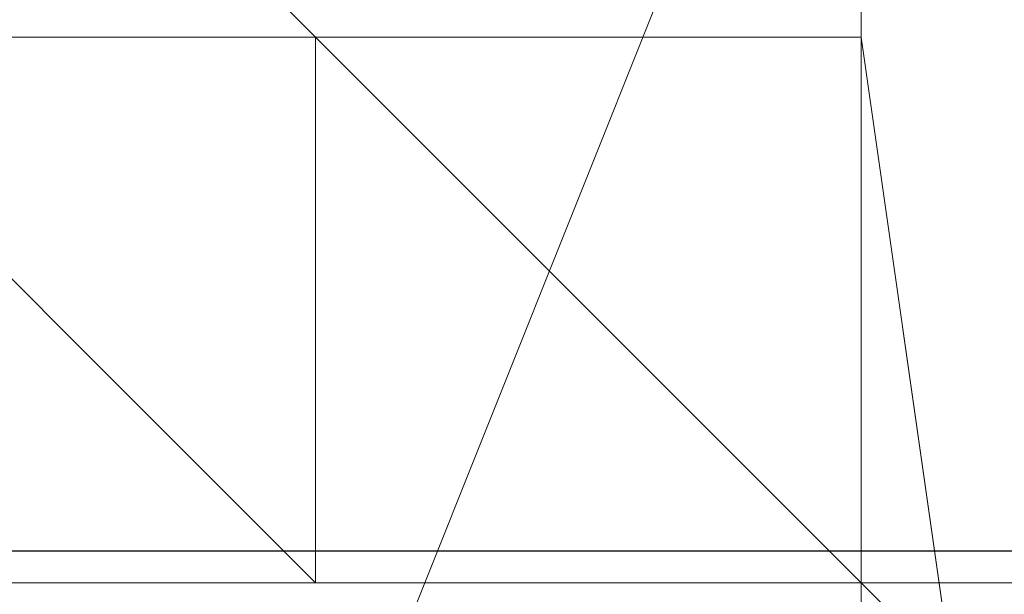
# Model space of a CAD drawing. Header units: inches. Extents: x -79624 to 52587, y -27526 to 10116.
# Tile 233 of 256: x 6317 to 6333, y -7640 to -7630. Entities that reach past the tile are written whole.
import ezdxf
from ezdxf import colors
from ezdxf.entities.mleader import LeaderData, LeaderLine
from ezdxf.math import Vec2, Vec3

# ---------------------------------------------------------------- set-up
doc = ezdxf.new("R2010")
doc.units = ezdxf.units.IN
doc.header["$MEASUREMENT"] = 0
doc.layers.add('- განათება', color=7, linetype='Continuous')
doc.layers.add('Dimensioning - General', color=7, linetype='Continuous')
doc.layers.add('- მექანიკური ნაწილი', color=7, linetype='Continuous', lineweight=18)
doc.styles.add('CT', font='ARIALN.TTF', dxfattribs={"height": 200})
doc.styles.add('GENERATED_STYLE_1', font='txt')
doc.dimstyles.new('GENERATED_STYLE__1', dxfattribs={"dimtxt": 100, "dimasz": 76, "dimexe": 0.18, "dimexo": 0.0625, "dimgap": 0, "dimtad": 0, "dimdec": 0, "dimlfac": 0.1, "dimzin": 0, "dimdsep": 46, "dimtxsty": 'GENERATED_STYLE_1', "dimblk": 'ARROWHEAD_5', "dimblk1": 'ARROWHEAD_5', "dimblk2": 'ARROWHEAD_5', "dimcen": 0.09, "dimse1": 1, "dimse2": 1, "dimclrd": 7, "dimclre": 7, "dimclrt": 7, "dimadec": 0, "dimazin": 0, "dimtfac": 1, "dimtdec": 4, "dimtmove": 0, "dimatfit": 3, "dimfxl": 1, "dimtolj": 1, "dimtzin": 0, "dimarcsym": 0})

# ---------------------------------------------------------------- blocks, each defined once
blk = doc.blocks.new('ARROWHEAD_5')
at = {"linetype": 'Continuous', "lineweight": 0}
blk.add_hatch(color=0, dxfattribs=at).paths.add_polyline_path([(-1, 0.2679), (0, 0), (-1, -0.2679)])
at = {"color": 0, "linetype": 'Continuous', "lineweight": 0}
blk.add_line((0, 0), (-1, 0), dxfattribs=at)
blk = doc.blocks.new('*D249')
at = {"layer": 'Defpoints', "color": 0, "linetype": 'Continuous', "transparency": 16777216}
for p in [(358.556, 209.203), (25258.556, 209.203), (1258.556, -26125.722)]:
    blk.add_point(p, dxfattribs=at)
at = {"layer": 'Dimensioning - General', "color": 7, "linetype": 'Continuous', "lineweight": -2, "transparency": 16777216}
for p, q in [((358.556, 133.203), (358.556, -12795.724)), ((358.556, -26049.722), (358.556, -13148.104))]:
    blk.add_line(p, q, dxfattribs=at)
at = {"layer": 'Dimensioning - General', "color": 7, "linetype": 'Continuous', "lineweight": -2, "transparency": 16777216, "xscale": 76.00000000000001, "yscale": 76.00000000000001, "zscale": 76.00000000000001}
for p, rotation in [((358.556, 209.203), 90), ((358.556, -26125.722), 270)]:
    blk.add_blockref('ARROWHEAD_5', p, dxfattribs=dict(at, rotation=rotation))
at = {"layer": 'Dimensioning - General', "color": 7, "linetype": 'Continuous', "lineweight": 13, "transparency": 16777216, "insert": (358.556, -12971.914), "char_height": 100, "attachment_point": 5, "rotation": 90, "style": 'GENERATED_STYLE_1'}
blk.add_mtext('\\A1;2633', dxfattribs=at)
blk = doc.blocks.new('_DotSmall')
at = {"color": 0, "linetype": 'ByBlock', "const_width": 0.5}
blk.add_lwpolyline([(-0.0625, 0, 1), (0.0625, 0, 1)], format="xyb", close=True, dxfattribs=at)

msp = doc.modelspace()

# ---------------------------------------------------------------- linework, layer by layer
at = {"layer": '- მექანიკური ნაწილი', "color": 7, "lineweight": 0}
for points in [[(6330.76563, -7199.35115), (6330.76563, -7702.34471), (6312.80158, -7702.34471), (6330.76563, -7702.34471), (6312.80158, -7702.34471), (6312.80158, -7855.03918), (6330.76563, -7855.03918), (6330.76563, -7702.34471), (6339.74766, -7702.34471), (6339.74766, -7855.03918), (6330.76563, -7855.03918), (6339.74766, -7855.03918), (6330.76563, -7855.03918), (6339.74766, -7855.03918), (6330.76563, -7855.03918), (6330.76563, -7890.96729)], [(6312.80158, -7199.35115), (6312.80158, -7702.34471), (6330.76563, -7702.34471), (6330.76563, -7199.35115)], [(6339.74766, -7199.35115), (6339.74766, -7702.34471), (6330.76563, -7702.34471), (6330.76563, -7199.35115)], [(5639.14949, -7630.48848), (6330.76563, -7630.48848), (5639.14949, -7630.48848)], [(6330.76563, -7630.48848), (6330.76563, -7630.48848)], [(6330.76563, -7630.48848), (6339.74766, -7693.36268), (6330.76563, -7630.48848)]]:
    msp.add_lwpolyline(points, dxfattribs=at)
for points in [[(6330.76563, -7621.50646), (6106.21494, -7621.50646), (6088.25088, -7666.4166), (6312.80158, -7666.4166)], [(6330.76563, -7630.48848), (5639.14949, -7630.48848), (5630.16746, -7693.36268), (6339.74766, -7693.36268)], [(6330.76563, -7630.48848), (5639.14949, -7630.48848), (5630.16746, -7693.36268), (6339.74766, -7693.36268)]]:
    msp.add_lwpolyline(points, close=True, dxfattribs=at)
at = {"layer": '- მექანიკური ნაწილი', "lineweight": 0}
for points in [[(6312.80158, -7621.50646), (6321.78361, -7630.48848), (6312.80158, -7630.48848)], [(6321.78361, -7630.48848), (6312.80158, -7630.48848), (6321.78361, -7630.48848)], [(6312.80158, -7630.48848), (6321.78361, -7630.48848), (6312.80158, -7630.48848)], [(6312.80158, -7630.48848), (6321.78361, -7630.48848), (6312.80158, -7630.48848)], [(6312.80158, -7630.48848), (6321.78361, -7630.48848), (6312.80158, -7630.48848)], [(6312.80158, -7630.48848), (6321.78361, -7630.48848), (6312.80158, -7630.48848)], [(6312.80158, -7630.48848), (6321.78361, -7630.48848), (6312.80158, -7630.48848)], [(6312.80158, -7630.48848), (6321.78361, -7630.48848), (6312.80158, -7630.48848)], [(6312.80158, -7630.48848), (6321.78361, -7630.48848), (6312.80158, -7630.48848)], [(6312.80158, -7630.48848), (6321.78361, -7630.48848), (6312.80158, -7630.48848)], [(6312.80158, -7630.48848), (6321.78361, -7630.48848), (6312.80158, -7630.48848)], [(6312.80158, -7630.48848), (6321.78361, -7630.48848), (6312.80158, -7630.48848)], [(6312.80158, -7630.48848), (6321.78361, -7630.48848)], [(6321.78361, -7639.47051), (6312.80158, -7630.48848)], [(6312.80158, -7630.48848), (6321.78361, -7639.47051), (6312.80158, -7630.48848)], [(6312.80158, -7630.48848), (6321.78361, -7639.47051), (6312.80158, -7630.48848)], [(6312.80158, -7630.48848), (6321.78361, -7639.47051), (6312.80158, -7630.48848)], [(6312.80158, -7630.48848), (6321.78361, -7639.47051), (6312.80158, -7630.48848)], [(6312.80158, -7630.48848), (6321.78361, -7639.47051)], [(6321.78361, -7630.48848), (6312.80158, -7630.48848)], [(6312.80158, -7630.48848), (6321.78361, -7630.48848), (6312.80158, -7630.48848)], [(6312.80158, -7630.48848), (6321.78361, -7630.48848), (6312.80158, -7630.48848)], [(6312.80158, -7630.48848), (6321.78361, -7630.48848), (6312.80158, -7630.48848)], [(6312.80158, -7630.48848), (6321.78361, -7630.48848), (6312.80158, -7630.48848)], [(6312.80158, -7630.48848), (6321.78361, -7630.48848), (6312.80158, -7630.48848)], [(6312.80158, -7630.48848), (6321.78361, -7630.48848), (6312.80158, -7630.48848)], [(6312.80158, -7630.48848), (6321.78361, -7630.48848), (6312.80158, -7630.48848)], [(6312.80158, -7630.48848), (6321.78361, -7630.48848), (6312.80158, -7630.48848)], [(6312.80158, -7630.48848), (6321.78361, -7630.48848), (6312.80158, -7630.48848)], [(6312.80158, -7630.48848), (6321.78361, -7630.48848), (6312.80158, -7630.48848)], [(6312.80158, -7630.48848), (6321.78361, -7630.48848), (6312.80158, -7630.48848)], [(6312.80158, -7630.48848), (6321.78361, -7630.48848), (6312.80158, -7630.48848)], [(6312.80158, -7630.48848), (6321.78361, -7630.48848), (6312.80158, -7630.48848)], [(6312.80158, -7630.48848), (6321.78361, -7630.48848), (6312.80158, -7630.48848)], [(6312.80158, -7630.48848), (6321.78361, -7630.48848), (6312.80158, -7630.48848)], [(6312.80158, -7630.48848), (6321.78361, -7630.48848), (6312.80158, -7630.48848)], [(6312.80158, -7630.48848), (6321.78361, -7630.48848), (6312.80158, -7630.48848)], [(6312.80158, -7630.48848), (6321.78361, -7630.48848)], [(6321.78361, -7639.47051), (6312.80158, -7630.48848)], [(6312.80158, -7630.48848), (6321.78361, -7639.47051), (6312.80158, -7630.48848)], [(6312.80158, -7630.48848), (6321.78361, -7639.47051), (6312.80158, -7630.48848)], [(6312.80158, -7630.48848), (6321.78361, -7639.47051), (6312.80158, -7630.48848)], [(6312.80158, -7630.48848), (6321.78361, -7639.47051), (6312.80158, -7630.48848)], [(6312.80158, -7630.48848), (6321.78361, -7639.47051)], [(6321.78361, -7630.48848), (6312.80158, -7630.48848)], [(6312.80158, -7630.48848), (6321.78361, -7630.48848), (6312.80158, -7630.48848)], [(6312.80158, -7630.48848), (6321.78361, -7630.48848), (6312.80158, -7630.48848)], [(6312.80158, -7630.48848), (6321.78361, -7630.48848), (6312.80158, -7630.48848)], [(6312.80158, -7630.48848), (6321.78361, -7630.48848), (6312.80158, -7630.48848)], [(6312.80158, -7630.48848), (6321.78361, -7630.48848), (6312.80158, -7630.48848)], [(6312.80158, -7630.48848), (6321.78361, -7630.48848), (6312.80158, -7630.48848)], [(6312.80158, -7630.48848), (6321.78361, -7630.48848), (6312.80158, -7630.48848)], [(6339.74766, -7675.39862), (6339.74766, -7666.4166), (6339.74766, -7657.43457), (6339.74766, -7666.4166), (6339.74766, -7657.43457), (6339.74766, -7648.45254), (6339.74766, -7639.47051), (6330.76563, -7639.47051), (6330.76563, -7630.48848), (6321.78361, -7630.48848), (6312.80158, -7630.48848)], [(6312.80158, -7630.48848), (6321.78361, -7630.48848), (6312.80158, -7630.48848)], [(6312.80158, -7630.48848), (6321.78361, -7630.48848), (6312.80158, -7630.48848)], [(6312.80158, -7630.48848), (6321.78361, -7630.48848), (6312.80158, -7630.48848)], [(6312.80158, -7630.48848), (6321.78361, -7630.48848), (6312.80158, -7630.48848)], [(6312.80158, -7630.48848), (6321.78361, -7630.48848), (6312.80158, -7630.48848)], [(6312.80158, -7630.48848), (6321.78361, -7630.48848), (6312.80158, -7630.48848)], [(6312.80158, -7630.48848), (6321.78361, -7630.48848), (6312.80158, -7630.48848)], [(6312.80158, -7630.48848), (6321.78361, -7630.48848), (6312.80158, -7630.48848)], [(6312.80158, -7630.48848), (6321.78361, -7630.48848), (6312.80158, -7630.48848)], [(6312.80158, -7630.48848), (6321.78361, -7630.48848), (6312.80158, -7630.48848)], [(6321.78361, -7639.47051), (6312.80158, -7630.48848)], [(6312.80158, -7630.48848), (6321.78361, -7639.47051), (6312.80158, -7630.48848)], [(6312.80158, -7630.48848), (6321.78361, -7639.47051), (6312.80158, -7630.48848)], [(6312.80158, -7630.48848), (6321.78361, -7639.47051), (6312.80158, -7630.48848)], [(6312.80158, -7630.48848), (6321.78361, -7639.47051), (6312.80158, -7630.48848)], [(6321.78361, -7630.48848), (6312.80158, -7630.48848)], [(6312.80158, -7630.48848), (6321.78361, -7630.48848), (6312.80158, -7630.48848)], [(6312.80158, -7630.48848), (6321.78361, -7630.48848), (6312.80158, -7630.48848)], [(6312.80158, -7630.48848), (6321.78361, -7630.48848), (6312.80158, -7630.48848)], [(6312.80158, -7630.48848), (6321.78361, -7630.48848), (6312.80158, -7630.48848)], [(6312.80158, -7630.48848), (6321.78361, -7630.48848), (6312.80158, -7630.48848)], [(6312.80158, -7630.48848), (6321.78361, -7630.48848), (6312.80158, -7630.48848)], [(6312.80158, -7630.48848), (6321.78361, -7630.48848), (6312.80158, -7630.48848)], [(6312.80158, -7630.48848), (6321.78361, -7639.47051), (6321.78361, -7630.48848), (6312.80158, -7630.48848)], [(6321.78361, -7630.48848), (6312.80158, -7630.48848), (6321.78361, -7630.48848)], [(6321.78361, -7630.48848), (6312.80158, -7630.48848)], [(6330.76563, -7630.48848), (6321.78361, -7630.48848), (6330.76563, -7630.48848)], [(6321.78361, -7630.48848), (6321.78361, -7630.48848)], [(6321.78361, -7630.48848), (6321.78361, -7630.48848)], [(6330.76563, -7630.48848), (6321.78361, -7630.48848), (6330.76563, -7630.48848)], [(6321.78361, -7630.48848), (6321.78361, -7630.48848)], [(6321.78361, -7630.48848), (6330.76563, -7630.48848), (6321.78361, -7630.48848)], [(6321.78361, -7630.48848), (6330.76563, -7630.48848), (6321.78361, -7630.48848)], [(6321.78361, -7630.48848), (6330.76563, -7630.48848), (6321.78361, -7630.48848)], [(6321.78361, -7630.48848), (6330.76563, -7630.48848), (6321.78361, -7630.48848)], [(6321.78361, -7630.48848), (6330.76563, -7630.48848), (6321.78361, -7630.48848)], [(6321.78361, -7630.48848), (6330.76563, -7630.48848)], [(6330.76563, -7639.47051), (6321.78361, -7630.48848)], [(6321.78361, -7639.47051), (6321.78361, -7630.48848)], [(6321.78361, -7630.48848), (6321.78361, -7639.47051), (6321.78361, -7630.48848)], [(6321.78361, -7630.48848), (6321.78361, -7639.47051), (6321.78361, -7630.48848)], [(6321.78361, -7630.48848), (6321.78361, -7639.47051), (6321.78361, -7630.48848)], [(6321.78361, -7639.47051), (6321.78361, -7630.48848), (6321.78361, -7639.47051)], [(6321.78361, -7639.47051), (6321.78361, -7630.48848)], [(6321.78361, -7639.47051), (6321.78361, -7630.48848)], [(6321.78361, -7630.48848), (6330.76563, -7639.47051), (6321.78361, -7630.48848)], [(6321.78361, -7630.48848), (6330.76563, -7639.47051), (6321.78361, -7630.48848)], [(6321.78361, -7630.48848), (6330.76563, -7639.47051), (6321.78361, -7630.48848)], [(6321.78361, -7630.48848), (6330.76563, -7639.47051), (6321.78361, -7630.48848)], [(6321.78361, -7630.48848), (6330.76563, -7630.48848), (6321.78361, -7630.48848)], [(6321.78361, -7630.48848), (6321.78361, -7630.48848)], [(6321.78361, -7630.48848), (6321.78361, -7630.48848)], [(6321.78361, -7630.48848), (6321.78361, -7630.48848)], [(6321.78361, -7630.48848), (6321.78361, -7630.48848)], [(6321.78361, -7630.48848), (6321.78361, -7630.48848)], [(6321.78361, -7630.48848), (6321.78361, -7630.48848)], [(6321.78361, -7630.48848), (6321.78361, -7630.48848)], [(6321.78361, -7630.48848), (6321.78361, -7630.48848)], [(6321.78361, -7630.48848), (6321.78361, -7630.48848)], [(6321.78361, -7630.48848), (6321.78361, -7630.48848)], [(6321.78361, -7630.48848), (6321.78361, -7639.47051)], [(6321.78361, -7639.47051), (6321.78361, -7630.48848)], [(6321.78361, -7630.48848), (6321.78361, -7630.48848)], [(6321.78361, -7630.48848), (6321.78361, -7630.48848)], [(6321.78361, -7630.48848), (6321.78361, -7630.48848)], [(6321.78361, -7630.48848), (6321.78361, -7630.48848)], [(6321.78361, -7630.48848), (6321.78361, -7630.48848)], [(6321.78361, -7630.48848), (6321.78361, -7630.48848)], [(6321.78361, -7630.48848), (6321.78361, -7630.48848)], [(6321.78361, -7630.48848), (6330.76563, -7630.48848), (6321.78361, -7630.48848)], [(6321.78361, -7630.48848), (6330.76563, -7630.48848), (6321.78361, -7630.48848)], [(6321.78361, -7630.48848), (6330.76563, -7630.48848), (6321.78361, -7630.48848)], [(6321.78361, -7630.48848), (6330.76563, -7630.48848), (6321.78361, -7630.48848)], [(6321.78361, -7630.48848), (6330.76563, -7630.48848), (6321.78361, -7630.48848)], [(6321.78361, -7630.48848), (6330.76563, -7630.48848)], [(6321.78361, -7630.48848), (6330.76563, -7639.47051)], [(6321.78361, -7639.47051), (6321.78361, -7630.48848)], [(6321.78361, -7630.48848), (6321.78361, -7639.47051), (6321.78361, -7630.48848)], [(6321.78361, -7630.48848), (6321.78361, -7639.47051), (6321.78361, -7630.48848)], [(6321.78361, -7630.48848), (6321.78361, -7639.47051), (6321.78361, -7630.48848)], [(6321.78361, -7639.47051), (6321.78361, -7630.48848), (6321.78361, -7639.47051)], [(6321.78361, -7639.47051), (6321.78361, -7630.48848)], [(6321.78361, -7639.47051), (6321.78361, -7630.48848)], [(6330.76563, -7639.47051), (6321.78361, -7630.48848)], [(6321.78361, -7630.48848), (6330.76563, -7639.47051), (6321.78361, -7630.48848)], [(6321.78361, -7630.48848), (6330.76563, -7639.47051), (6321.78361, -7630.48848)], [(6321.78361, -7630.48848), (6330.76563, -7639.47051), (6321.78361, -7630.48848)], [(6321.78361, -7630.48848), (6330.76563, -7639.47051), (6321.78361, -7630.48848)], [(6321.78361, -7630.48848), (6330.76563, -7639.47051)], [(6330.76563, -7630.48848), (6321.78361, -7630.48848)], [(6321.78361, -7630.48848), (6330.76563, -7630.48848), (6321.78361, -7630.48848)], [(6321.78361, -7630.48848), (6321.78361, -7630.48848)], [(6321.78361, -7630.48848), (6321.78361, -7630.48848)], [(6321.78361, -7630.48848), (6321.78361, -7630.48848)], [(6321.78361, -7630.48848), (6321.78361, -7630.48848)], [(6321.78361, -7630.48848), (6321.78361, -7630.48848)], [(6321.78361, -7630.48848), (6321.78361, -7630.48848)], [(6321.78361, -7630.48848), (6321.78361, -7630.48848)], [(6321.78361, -7630.48848), (6321.78361, -7630.48848)], [(6321.78361, -7630.48848), (6321.78361, -7630.48848)], [(6321.78361, -7630.48848), (6321.78361, -7630.48848)], [(6321.78361, -7630.48848), (6321.78361, -7639.47051)], [(6321.78361, -7630.48848), (6321.78361, -7630.48848)], [(6321.78361, -7630.48848), (6321.78361, -7630.48848)], [(6321.78361, -7630.48848), (6321.78361, -7630.48848)], [(6321.78361, -7630.48848), (6321.78361, -7630.48848)], [(6321.78361, -7630.48848), (6321.78361, -7630.48848)], [(6321.78361, -7630.48848), (6321.78361, -7630.48848)], [(6321.78361, -7630.48848), (6321.78361, -7630.48848)], [(6321.78361, -7630.48848), (6330.76563, -7630.48848), (6321.78361, -7630.48848)], [(6321.78361, -7630.48848), (6330.76563, -7630.48848), (6321.78361, -7630.48848)], [(6321.78361, -7630.48848), (6330.76563, -7630.48848), (6321.78361, -7630.48848)], [(6321.78361, -7630.48848), (6330.76563, -7630.48848), (6321.78361, -7630.48848)], [(6321.78361, -7630.48848), (6330.76563, -7630.48848), (6321.78361, -7630.48848)], [(6321.78361, -7630.48848), (6330.76563, -7630.48848)], [(6321.78361, -7630.48848), (6330.76563, -7639.47051)], [(6321.78361, -7639.47051), (6321.78361, -7630.48848)], [(6321.78361, -7630.48848), (6321.78361, -7639.47051), (6321.78361, -7630.48848)], [(6321.78361, -7630.48848), (6321.78361, -7639.47051), (6321.78361, -7630.48848)], [(6321.78361, -7630.48848), (6321.78361, -7639.47051), (6321.78361, -7630.48848)], [(6321.78361, -7639.47051), (6321.78361, -7630.48848), (6321.78361, -7639.47051)], [(6321.78361, -7639.47051), (6321.78361, -7630.48848)], [(6321.78361, -7639.47051), (6321.78361, -7630.48848)], [(6321.78361, -7630.48848), (6321.78361, -7639.47051)], [(6330.76563, -7639.47051), (6321.78361, -7630.48848)], [(6321.78361, -7630.48848), (6330.76563, -7639.47051), (6321.78361, -7630.48848)], [(6321.78361, -7630.48848), (6330.76563, -7639.47051), (6321.78361, -7630.48848)], [(6321.78361, -7630.48848), (6330.76563, -7639.47051), (6321.78361, -7630.48848)], [(6321.78361, -7630.48848), (6330.76563, -7639.47051), (6321.78361, -7630.48848)], [(6321.78361, -7630.48848), (6330.76563, -7639.47051)], [(6330.76563, -7630.48848), (6321.78361, -7630.48848)], [(6321.78361, -7630.48848), (6330.76563, -7630.48848), (6321.78361, -7630.48848)], [(6321.78361, -7630.48848), (6321.78361, -7630.48848)], [(6321.78361, -7630.48848), (6321.78361, -7630.48848)], [(6321.78361, -7630.48848), (6321.78361, -7630.48848)], [(6321.78361, -7630.48848), (6321.78361, -7630.48848)], [(6321.78361, -7630.48848), (6321.78361, -7630.48848)], [(6321.78361, -7630.48848), (6321.78361, -7630.48848)], [(6321.78361, -7630.48848), (6321.78361, -7630.48848)], [(6321.78361, -7630.48848), (6321.78361, -7630.48848)], [(6321.78361, -7630.48848), (6321.78361, -7630.48848)], [(6321.78361, -7630.48848), (6321.78361, -7630.48848)], [(6321.78361, -7630.48848), (6321.78361, -7630.48848)], [(6321.78361, -7630.48848), (6321.78361, -7630.48848)], [(6321.78361, -7630.48848), (6321.78361, -7630.48848)], [(6321.78361, -7630.48848), (6321.78361, -7630.48848)], [(6321.78361, -7630.48848), (6321.78361, -7630.48848)], [(6321.78361, -7630.48848), (6321.78361, -7630.48848)], [(6321.78361, -7630.48848), (6321.78361, -7630.48848)], [(6330.76563, -7630.48848), (6321.78361, -7630.48848), (6330.76563, -7630.48848)], [(6321.78361, -7630.48848), (6321.78361, -7630.48848)], [(6330.76563, -7630.48848), (6321.78361, -7630.48848)], [(6330.76563, -7639.47051), (6330.76563, -7630.48848), (6330.76563, -7639.47051)], [(6330.76563, -7630.48848), (6330.76563, -7630.48848)], [(6330.76563, -7639.47051), (6330.76563, -7630.48848), (6330.76563, -7639.47051)], [(6330.76563, -7630.48848), (6330.76563, -7630.48848)], [(6330.76563, -7630.48848), (6330.76563, -7639.47051), (6330.76563, -7630.48848)], [(6330.76563, -7630.48848), (6330.76563, -7639.47051), (6330.76563, -7630.48848)], [(6330.76563, -7630.48848), (6330.76563, -7639.47051), (6330.76563, -7630.48848)], [(6330.76563, -7630.48848), (6330.76563, -7639.47051), (6330.76563, -7630.48848)], [(6330.76563, -7630.48848), (6330.76563, -7639.47051), (6330.76563, -7630.48848)], [(6330.76563, -7639.47051), (6330.76563, -7630.48848), (6330.76563, -7639.47051)], [(6330.76563, -7630.48848), (6330.76563, -7639.47051), (6330.76563, -7630.48848)], [(6330.76563, -7630.48848), (6330.76563, -7630.48848)], [(6330.76563, -7630.48848), (6330.76563, -7630.48848)], [(6330.76563, -7630.48848), (6330.76563, -7630.48848)], [(6330.76563, -7630.48848), (6330.76563, -7630.48848)], [(6330.76563, -7630.48848), (6330.76563, -7630.48848)], [(6330.76563, -7630.48848), (6330.76563, -7639.47051)], [(6330.76563, -7630.48848), (6330.76563, -7630.48848)], [(6330.76563, -7630.48848), (6330.76563, -7639.47051), (6330.76563, -7630.48848)], [(6330.76563, -7630.48848), (6330.76563, -7639.47051), (6330.76563, -7630.48848)], [(6330.76563, -7630.48848), (6330.76563, -7639.47051), (6330.76563, -7630.48848)], [(6330.76563, -7630.48848), (6330.76563, -7639.47051), (6330.76563, -7630.48848)], [(6330.76563, -7630.48848), (6330.76563, -7639.47051), (6330.76563, -7630.48848)], [(6330.76563, -7639.47051), (6330.76563, -7630.48848), (6330.76563, -7639.47051)], [(6330.76563, -7630.48848), (6330.76563, -7639.47051), (6330.76563, -7630.48848)], [(6330.76563, -7630.48848), (6330.76563, -7630.48848)], [(6330.76563, -7630.48848), (6330.76563, -7630.48848)], [(6330.76563, -7630.48848), (6330.76563, -7630.48848)], [(6330.76563, -7630.48848), (6330.76563, -7630.48848)], [(6330.76563, -7630.48848), (6330.76563, -7630.48848)], [(6330.76563, -7630.48848), (6330.76563, -7639.47051)], [(6330.76563, -7639.47051), (6330.76563, -7630.48848)], [(6330.76563, -7630.48848), (6330.76563, -7630.48848)], [(6330.76563, -7630.48848), (6330.76563, -7639.47051), (6330.76563, -7630.48848)], [(6330.76563, -7630.48848), (6330.76563, -7639.47051), (6330.76563, -7630.48848)], [(6330.76563, -7630.48848), (6330.76563, -7639.47051), (6330.76563, -7630.48848)], [(6330.76563, -7630.48848), (6330.76563, -7639.47051), (6330.76563, -7630.48848)], [(6330.76563, -7630.48848), (6330.76563, -7639.47051), (6330.76563, -7630.48848)], [(6330.76563, -7639.47051), (6330.76563, -7630.48848), (6330.76563, -7639.47051)], [(6330.76563, -7639.47051), (6330.76563, -7630.48848)], [(6330.76563, -7639.47051), (6330.76563, -7630.48848)], [(6330.76563, -7630.48848), (6330.76563, -7639.47051), (6330.76563, -7630.48848)], [(6330.76563, -7630.48848), (6330.76563, -7630.48848)], [(6330.76563, -7630.48848), (6330.76563, -7630.48848)], [(6330.76563, -7630.48848), (6330.76563, -7630.48848)], [(6330.76563, -7630.48848), (6330.76563, -7630.48848)], [(6330.76563, -7630.48848), (6330.76563, -7630.48848)], [(6330.76563, -7630.48848), (6330.76563, -7639.47051)], [(6330.76563, -7639.47051), (6330.76563, -7630.48848)], [(6330.76563, -7630.48848), (6330.76563, -7630.48848)], [(6330.76563, -7639.47051), (6330.76563, -7630.48848), (6330.76563, -7639.47051)], [(6330.76563, -7630.48848), (6330.76563, -7630.48848)], [(6330.76563, -7639.47051), (6330.76563, -7630.48848)], [(6312.80158, -7639.47051), (6321.78361, -7639.47051), (6312.80158, -7639.47051)], [(6312.80158, -7639.47051), (6321.78361, -7639.47051), (6312.80158, -7639.47051)], [(6312.80158, -7639.47051), (6321.78361, -7639.47051), (6312.80158, -7639.47051)], [(6312.80158, -7639.47051), (6321.78361, -7639.47051), (6312.80158, -7639.47051)], [(6312.80158, -7639.47051), (6321.78361, -7639.47051), (6312.80158, -7639.47051)], [(6312.80158, -7639.47051), (6321.78361, -7639.47051), (6312.80158, -7639.47051)], [(6312.80158, -7639.47051), (6321.78361, -7639.47051), (6312.80158, -7639.47051)], [(6312.80158, -7639.47051), (6321.78361, -7639.47051), (6312.80158, -7639.47051)], [(6312.80158, -7639.47051), (6321.78361, -7639.47051), (6312.80158, -7639.47051)], [(6312.80158, -7639.47051), (6321.78361, -7639.47051), (6312.80158, -7639.47051)], [(6312.80158, -7639.47051), (6321.78361, -7639.47051), (6312.80158, -7639.47051)], [(6312.80158, -7639.47051), (6321.78361, -7639.47051), (6312.80158, -7639.47051)], [(6312.80158, -7639.47051), (6321.78361, -7639.47051), (6312.80158, -7639.47051)], [(6312.80158, -7639.47051), (6321.78361, -7639.47051), (6312.80158, -7639.47051)], [(6312.80158, -7639.47051), (6321.78361, -7639.47051), (6312.80158, -7639.47051)], [(6312.80158, -7639.47051), (6321.78361, -7639.47051), (6312.80158, -7639.47051)], [(6312.80158, -7639.47051), (6321.78361, -7639.47051), (6312.80158, -7639.47051)], [(6312.80158, -7639.47051), (6321.78361, -7639.47051), (6312.80158, -7639.47051)], [(6312.80158, -7639.47051), (6321.78361, -7639.47051), (6312.80158, -7639.47051)], [(6312.80158, -7639.47051), (6321.78361, -7639.47051), (6312.80158, -7639.47051)], [(6312.80158, -7639.47051), (6321.78361, -7639.47051), (6312.80158, -7639.47051)], [(6330.76563, -7639.47051), (6321.78361, -7639.47051)], [(6330.76563, -7639.47051), (6321.78361, -7639.47051)], [(6321.78361, -7639.47051), (6330.76563, -7639.47051), (6321.78361, -7639.47051)], [(6321.78361, -7639.47051), (6330.76563, -7639.47051), (6321.78361, -7639.47051)], [(6321.78361, -7639.47051), (6330.76563, -7639.47051), (6321.78361, -7639.47051)], [(6321.78361, -7639.47051), (6330.76563, -7639.47051), (6321.78361, -7639.47051)], [(6321.78361, -7639.47051), (6330.76563, -7639.47051), (6321.78361, -7639.47051)], [(6321.78361, -7639.47051), (6330.76563, -7639.47051), (6321.78361, -7639.47051)], [(6321.78361, -7639.47051), (6330.76563, -7639.47051), (6321.78361, -7639.47051)], [(6321.78361, -7639.47051), (6330.76563, -7639.47051), (6321.78361, -7639.47051)], [(6321.78361, -7639.47051), (6330.76563, -7639.47051), (6321.78361, -7639.47051)], [(6321.78361, -7639.47051), (6330.76563, -7639.47051), (6321.78361, -7639.47051)], [(6321.78361, -7639.47051), (6330.76563, -7639.47051), (6321.78361, -7639.47051)], [(6321.78361, -7639.47051), (6330.76563, -7639.47051), (6321.78361, -7639.47051)], [(6321.78361, -7639.47051), (6330.76563, -7639.47051), (6321.78361, -7639.47051)], [(6321.78361, -7639.47051), (6330.76563, -7639.47051), (6321.78361, -7639.47051)], [(6321.78361, -7639.47051), (6330.76563, -7639.47051), (6321.78361, -7639.47051)], [(6321.78361, -7639.47051), (6330.76563, -7639.47051), (6321.78361, -7639.47051)], [(6321.78361, -7639.47051), (6330.76563, -7639.47051), (6321.78361, -7639.47051)], [(6321.78361, -7639.47051), (6330.76563, -7639.47051), (6321.78361, -7639.47051)], [(6330.76563, -7639.47051), (6321.78361, -7639.47051), (6330.76563, -7639.47051)], [(6330.76563, -7639.47051), (6321.78361, -7639.47051)], [(6321.78361, -7639.47051), (6321.78361, -7639.47051)], [(6321.78361, -7639.47051), (6321.78361, -7639.47051)], [(6321.78361, -7639.47051), (6321.78361, -7639.47051)], [(6321.78361, -7639.47051), (6321.78361, -7639.47051)], [(6321.78361, -7639.47051), (6321.78361, -7639.47051)], [(6321.78361, -7639.47051), (6321.78361, -7639.47051)], [(6321.78361, -7639.47051), (6321.78361, -7639.47051)], [(6321.78361, -7639.47051), (6321.78361, -7639.47051)], [(6321.78361, -7639.47051), (6321.78361, -7639.47051)], [(6321.78361, -7639.47051), (6321.78361, -7639.47051)], [(6321.78361, -7639.47051), (6321.78361, -7639.47051)], [(6321.78361, -7639.47051), (6321.78361, -7639.47051)], [(6321.78361, -7639.47051), (6321.78361, -7639.47051)], [(6321.78361, -7639.47051), (6321.78361, -7639.47051)], [(6321.78361, -7639.47051), (6321.78361, -7639.47051)], [(6321.78361, -7639.47051), (6321.78361, -7639.47051)], [(6321.78361, -7639.47051), (6321.78361, -7639.47051)], [(6330.76563, -7639.47051), (6321.78361, -7639.47051)], [(6330.76563, -7639.47051), (6321.78361, -7639.47051)], [(6321.78361, -7639.47051), (6330.76563, -7639.47051), (6321.78361, -7639.47051)], [(6321.78361, -7639.47051), (6330.76563, -7639.47051), (6321.78361, -7639.47051)], [(6321.78361, -7639.47051), (6330.76563, -7639.47051), (6321.78361, -7639.47051)], [(6321.78361, -7639.47051), (6330.76563, -7639.47051), (6321.78361, -7639.47051)], [(6321.78361, -7639.47051), (6330.76563, -7639.47051), (6321.78361, -7639.47051)], [(6321.78361, -7639.47051), (6330.76563, -7639.47051), (6321.78361, -7639.47051)], [(6321.78361, -7639.47051), (6330.76563, -7639.47051), (6321.78361, -7639.47051)], [(6321.78361, -7639.47051), (6330.76563, -7639.47051), (6321.78361, -7639.47051)], [(6321.78361, -7639.47051), (6330.76563, -7639.47051), (6321.78361, -7639.47051)], [(6321.78361, -7639.47051), (6330.76563, -7639.47051), (6321.78361, -7639.47051)], [(6321.78361, -7639.47051), (6330.76563, -7639.47051), (6321.78361, -7639.47051)], [(6321.78361, -7639.47051), (6330.76563, -7639.47051), (6321.78361, -7639.47051)], [(6321.78361, -7639.47051), (6330.76563, -7639.47051), (6321.78361, -7639.47051)], [(6321.78361, -7639.47051), (6330.76563, -7639.47051), (6321.78361, -7639.47051)], [(6321.78361, -7639.47051), (6330.76563, -7639.47051), (6321.78361, -7639.47051)], [(6321.78361, -7639.47051), (6330.76563, -7639.47051), (6321.78361, -7639.47051)], [(6321.78361, -7639.47051), (6330.76563, -7639.47051), (6321.78361, -7639.47051)], [(6321.78361, -7639.47051), (6330.76563, -7639.47051), (6321.78361, -7639.47051)], [(6330.76563, -7639.47051), (6321.78361, -7639.47051), (6330.76563, -7639.47051)], [(6330.76563, -7639.47051), (6321.78361, -7639.47051)], [(6321.78361, -7639.47051), (6321.78361, -7639.47051)], [(6321.78361, -7639.47051), (6321.78361, -7639.47051)], [(6321.78361, -7639.47051), (6321.78361, -7639.47051)], [(6321.78361, -7639.47051), (6321.78361, -7639.47051)], [(6321.78361, -7639.47051), (6330.76563, -7639.47051)], [(6321.78361, -7639.47051), (6321.78361, -7639.47051)], [(6321.78361, -7639.47051), (6321.78361, -7639.47051)], [(6321.78361, -7639.47051), (6321.78361, -7639.47051)], [(6321.78361, -7639.47051), (6321.78361, -7639.47051)], [(6321.78361, -7639.47051), (6321.78361, -7639.47051)], [(6321.78361, -7639.47051), (6321.78361, -7639.47051)], [(6321.78361, -7639.47051), (6321.78361, -7639.47051)], [(6321.78361, -7639.47051), (6321.78361, -7639.47051)], [(6321.78361, -7639.47051), (6321.78361, -7639.47051)], [(6321.78361, -7639.47051), (6321.78361, -7639.47051)], [(6321.78361, -7639.47051), (6321.78361, -7639.47051)], [(6321.78361, -7639.47051), (6321.78361, -7639.47051)], [(6321.78361, -7639.47051), (6321.78361, -7639.47051)], [(6330.76563, -7639.47051), (6321.78361, -7639.47051)], [(6330.76563, -7639.47051), (6321.78361, -7639.47051)], [(6321.78361, -7639.47051), (6330.76563, -7639.47051), (6321.78361, -7639.47051)], [(6321.78361, -7639.47051), (6330.76563, -7639.47051), (6321.78361, -7639.47051)], [(6321.78361, -7639.47051), (6330.76563, -7639.47051), (6321.78361, -7639.47051)], [(6321.78361, -7639.47051), (6330.76563, -7639.47051), (6321.78361, -7639.47051)], [(6321.78361, -7639.47051), (6330.76563, -7639.47051), (6321.78361, -7639.47051)], [(6321.78361, -7639.47051), (6330.76563, -7639.47051), (6321.78361, -7639.47051)], [(6321.78361, -7639.47051), (6330.76563, -7639.47051), (6321.78361, -7639.47051)], [(6321.78361, -7639.47051), (6330.76563, -7639.47051), (6321.78361, -7639.47051)], [(6321.78361, -7639.47051), (6330.76563, -7639.47051), (6321.78361, -7639.47051)], [(6321.78361, -7639.47051), (6330.76563, -7639.47051), (6321.78361, -7639.47051)], [(6321.78361, -7639.47051), (6330.76563, -7639.47051), (6321.78361, -7639.47051)], [(6321.78361, -7639.47051), (6330.76563, -7639.47051), (6321.78361, -7639.47051)], [(6321.78361, -7639.47051), (6330.76563, -7639.47051), (6321.78361, -7639.47051)], [(6321.78361, -7639.47051), (6330.76563, -7639.47051), (6321.78361, -7639.47051)], [(6321.78361, -7639.47051), (6330.76563, -7639.47051), (6321.78361, -7639.47051)], [(6321.78361, -7639.47051), (6330.76563, -7639.47051), (6321.78361, -7639.47051)], [(6321.78361, -7639.47051), (6330.76563, -7639.47051), (6321.78361, -7639.47051)], [(6321.78361, -7639.47051), (6330.76563, -7639.47051), (6321.78361, -7639.47051)], [(6330.76563, -7639.47051), (6321.78361, -7639.47051), (6330.76563, -7639.47051)], [(6321.78361, -7639.47051), (6321.78361, -7639.47051)], [(6321.78361, -7639.47051), (6321.78361, -7639.47051)], [(6321.78361, -7639.47051), (6321.78361, -7639.47051)], [(6321.78361, -7639.47051), (6321.78361, -7639.47051)], [(6321.78361, -7639.47051), (6330.76563, -7639.47051)], [(6321.78361, -7639.47051), (6321.78361, -7639.47051)], [(6321.78361, -7639.47051), (6321.78361, -7639.47051)], [(6321.78361, -7639.47051), (6321.78361, -7639.47051)], [(6321.78361, -7639.47051), (6321.78361, -7639.47051)], [(6321.78361, -7639.47051), (6321.78361, -7639.47051)], [(6321.78361, -7639.47051), (6321.78361, -7639.47051)], [(6321.78361, -7639.47051), (6321.78361, -7639.47051)], [(6321.78361, -7639.47051), (6321.78361, -7639.47051)], [(6321.78361, -7639.47051), (6321.78361, -7639.47051)], [(6321.78361, -7639.47051), (6321.78361, -7639.47051)], [(6321.78361, -7639.47051), (6321.78361, -7639.47051)], [(6321.78361, -7639.47051), (6321.78361, -7639.47051)], [(6321.78361, -7639.47051), (6321.78361, -7639.47051)], [(6339.74766, -7639.47051), (6330.76563, -7639.47051), (6339.74766, -7639.47051)], [(6330.76563, -7639.47051), (6330.76563, -7639.47051)], [(6339.74766, -7639.47051), (6330.76563, -7639.47051), (6339.74766, -7639.47051)], [(6330.76563, -7639.47051), (6330.76563, -7639.47051)], [(6330.76563, -7639.47051), (6339.74766, -7639.47051), (6330.76563, -7639.47051)], [(6330.76563, -7639.47051), (6339.74766, -7639.47051), (6330.76563, -7639.47051)], [(6330.76563, -7639.47051), (6339.74766, -7639.47051), (6330.76563, -7639.47051)], [(6330.76563, -7639.47051), (6339.74766, -7639.47051), (6330.76563, -7639.47051)], [(6330.76563, -7639.47051), (6339.74766, -7639.47051), (6330.76563, -7639.47051)], [(6330.76563, -7648.45254), (6330.76563, -7639.47051)], [(6330.76563, -7639.47051), (6330.76563, -7648.45254), (6330.76563, -7639.47051)], [(6330.76563, -7639.47051), (6330.76563, -7648.45254), (6330.76563, -7639.47051)], [(6330.76563, -7639.47051), (6330.76563, -7648.45254), (6330.76563, -7639.47051)], [(6330.76563, -7639.47051), (6330.76563, -7648.45254), (6330.76563, -7639.47051)], [(6330.76563, -7639.47051), (6330.76563, -7648.45254), (6330.76563, -7639.47051)], [(6330.76563, -7639.47051), (6330.76563, -7648.45254), (6330.76563, -7639.47051)], [(6330.76563, -7639.47051), (6330.76563, -7648.45254), (6330.76563, -7639.47051)], [(6330.76563, -7639.47051), (6330.76563, -7648.45254), (6330.76563, -7639.47051)], [(6330.76563, -7639.47051), (6330.76563, -7648.45254), (6330.76563, -7639.47051)], [(6330.76563, -7639.47051), (6330.76563, -7648.45254), (6330.76563, -7639.47051)], [(6330.76563, -7639.47051), (6330.76563, -7648.45254), (6330.76563, -7639.47051)], [(6330.76563, -7639.47051), (6330.76563, -7648.45254), (6330.76563, -7639.47051)], [(6330.76563, -7639.47051), (6330.76563, -7648.45254), (6330.76563, -7639.47051)], [(6330.76563, -7639.47051), (6330.76563, -7648.45254), (6330.76563, -7639.47051)], [(6330.76563, -7639.47051), (6330.76563, -7648.45254), (6330.76563, -7639.47051)], [(6330.76563, -7639.47051), (6330.76563, -7648.45254), (6330.76563, -7639.47051)], [(6330.76563, -7639.47051), (6330.76563, -7648.45254), (6330.76563, -7639.47051)], [(6330.76563, -7639.47051), (6330.76563, -7648.45254), (6330.76563, -7639.47051)], [(6330.76563, -7639.47051), (6339.74766, -7648.45254), (6330.76563, -7639.47051)], [(6330.76563, -7639.47051), (6339.74766, -7648.45254), (6330.76563, -7639.47051)], [(6330.76563, -7639.47051), (6339.74766, -7648.45254), (6330.76563, -7639.47051)], [(6330.76563, -7639.47051), (6339.74766, -7648.45254), (6330.76563, -7639.47051)], [(6330.76563, -7639.47051), (6339.74766, -7648.45254), (6330.76563, -7639.47051)], [(6339.74766, -7639.47051), (6330.76563, -7639.47051)], [(6330.76563, -7639.47051), (6330.76563, -7639.47051)], [(6330.76563, -7639.47051), (6330.76563, -7639.47051)], [(6330.76563, -7639.47051), (6330.76563, -7639.47051)], [(6330.76563, -7639.47051), (6330.76563, -7639.47051)], [(6330.76563, -7639.47051), (6330.76563, -7639.47051)], [(6330.76563, -7639.47051), (6330.76563, -7639.47051)], [(6330.76563, -7639.47051), (6330.76563, -7639.47051)], [(6330.76563, -7639.47051), (6330.76563, -7639.47051)], [(6330.76563, -7639.47051), (6330.76563, -7639.47051)], [(6330.76563, -7639.47051), (6330.76563, -7639.47051)], [(6330.76563, -7639.47051), (6330.76563, -7639.47051)], [(6330.76563, -7639.47051), (6330.76563, -7639.47051)], [(6330.76563, -7639.47051), (6330.76563, -7639.47051)], [(6330.76563, -7639.47051), (6330.76563, -7639.47051)], [(6330.76563, -7639.47051), (6330.76563, -7639.47051)], [(6330.76563, -7639.47051), (6330.76563, -7639.47051)], [(6330.76563, -7639.47051), (6330.76563, -7639.47051)], [(6330.76563, -7639.47051), (6330.76563, -7639.47051)], [(6330.76563, -7639.47051), (6330.76563, -7639.47051)], [(6330.76563, -7639.47051), (6330.76563, -7639.47051)], [(6330.76563, -7639.47051), (6330.76563, -7639.47051)], [(6330.76563, -7639.47051), (6330.76563, -7639.47051)], [(6330.76563, -7639.47051), (6330.76563, -7639.47051)], [(6330.76563, -7639.47051), (6330.76563, -7639.47051)], [(6330.76563, -7639.47051), (6330.76563, -7639.47051)], [(6330.76563, -7639.47051), (6330.76563, -7639.47051)], [(6330.76563, -7639.47051), (6330.76563, -7639.47051)], [(6330.76563, -7639.47051), (6330.76563, -7639.47051)], [(6330.76563, -7639.47051), (6330.76563, -7639.47051)], [(6330.76563, -7639.47051), (6339.74766, -7639.47051), (6330.76563, -7639.47051)], [(6330.76563, -7639.47051), (6339.74766, -7639.47051), (6330.76563, -7639.47051)], [(6330.76563, -7639.47051), (6339.74766, -7639.47051), (6330.76563, -7639.47051)], [(6330.76563, -7639.47051), (6339.74766, -7639.47051), (6330.76563, -7639.47051)], [(6330.76563, -7639.47051), (6339.74766, -7639.47051), (6330.76563, -7639.47051)], [(6339.74766, -7648.45254), (6330.76563, -7639.47051)], [(6330.76563, -7648.45254), (6330.76563, -7639.47051)], [(6330.76563, -7639.47051), (6330.76563, -7648.45254), (6330.76563, -7639.47051)], [(6330.76563, -7639.47051), (6330.76563, -7648.45254), (6330.76563, -7639.47051)], [(6330.76563, -7639.47051), (6330.76563, -7648.45254), (6330.76563, -7639.47051)], [(6330.76563, -7639.47051), (6330.76563, -7648.45254), (6330.76563, -7639.47051)], [(6330.76563, -7639.47051), (6330.76563, -7648.45254), (6330.76563, -7639.47051)], [(6330.76563, -7639.47051), (6330.76563, -7648.45254), (6330.76563, -7639.47051)], [(6330.76563, -7639.47051), (6330.76563, -7648.45254), (6330.76563, -7639.47051)], [(6330.76563, -7639.47051), (6330.76563, -7648.45254), (6330.76563, -7639.47051)], [(6330.76563, -7639.47051), (6330.76563, -7648.45254), (6330.76563, -7639.47051)], [(6330.76563, -7639.47051), (6330.76563, -7648.45254), (6330.76563, -7639.47051)], [(6330.76563, -7639.47051), (6330.76563, -7648.45254), (6330.76563, -7639.47051)], [(6330.76563, -7639.47051), (6330.76563, -7648.45254), (6330.76563, -7639.47051)], [(6330.76563, -7639.47051), (6330.76563, -7648.45254), (6330.76563, -7639.47051)], [(6330.76563, -7639.47051), (6330.76563, -7648.45254), (6330.76563, -7639.47051)], [(6330.76563, -7639.47051), (6330.76563, -7648.45254), (6330.76563, -7639.47051)], [(6330.76563, -7639.47051), (6330.76563, -7648.45254), (6330.76563, -7639.47051)], [(6330.76563, -7639.47051), (6330.76563, -7648.45254), (6330.76563, -7639.47051)], [(6330.76563, -7639.47051), (6330.76563, -7648.45254), (6330.76563, -7639.47051)], [(6330.76563, -7639.47051), (6339.74766, -7648.45254), (6330.76563, -7639.47051)], [(6330.76563, -7639.47051), (6339.74766, -7648.45254), (6330.76563, -7639.47051)], [(6330.76563, -7639.47051), (6339.74766, -7648.45254), (6330.76563, -7639.47051)], [(6330.76563, -7639.47051), (6339.74766, -7648.45254), (6330.76563, -7639.47051)], [(6330.76563, -7639.47051), (6339.74766, -7648.45254), (6330.76563, -7639.47051)], [(6339.74766, -7639.47051), (6330.76563, -7639.47051)], [(6330.76563, -7639.47051), (6330.76563, -7639.47051)], [(6330.76563, -7639.47051), (6330.76563, -7639.47051)], [(6330.76563, -7639.47051), (6330.76563, -7639.47051)], [(6330.76563, -7639.47051), (6330.76563, -7639.47051)], [(6330.76563, -7639.47051), (6330.76563, -7639.47051)], [(6330.76563, -7639.47051), (6330.76563, -7639.47051)], [(6330.76563, -7639.47051), (6330.76563, -7639.47051)], [(6330.76563, -7639.47051), (6330.76563, -7639.47051)], [(6330.76563, -7639.47051), (6330.76563, -7639.47051)], [(6330.76563, -7639.47051), (6330.76563, -7639.47051)], [(6330.76563, -7639.47051), (6330.76563, -7639.47051)], [(6330.76563, -7639.47051), (6330.76563, -7639.47051)], [(6330.76563, -7639.47051), (6330.76563, -7639.47051)], [(6330.76563, -7639.47051), (6330.76563, -7639.47051)], [(6330.76563, -7639.47051), (6330.76563, -7639.47051)], [(6330.76563, -7639.47051), (6330.76563, -7639.47051)], [(6330.76563, -7639.47051), (6330.76563, -7639.47051)], [(6330.76563, -7639.47051), (6330.76563, -7639.47051)], [(6330.76563, -7639.47051), (6330.76563, -7639.47051)], [(6330.76563, -7639.47051), (6330.76563, -7639.47051)], [(6330.76563, -7639.47051), (6330.76563, -7639.47051)], [(6330.76563, -7639.47051), (6330.76563, -7639.47051)], [(6330.76563, -7639.47051), (6330.76563, -7639.47051)], [(6330.76563, -7639.47051), (6330.76563, -7639.47051)], [(6330.76563, -7639.47051), (6330.76563, -7639.47051)], [(6330.76563, -7639.47051), (6330.76563, -7639.47051)], [(6330.76563, -7639.47051), (6330.76563, -7639.47051)], [(6330.76563, -7639.47051), (6330.76563, -7639.47051)], [(6330.76563, -7639.47051), (6330.76563, -7639.47051)], [(6330.76563, -7639.47051), (6339.74766, -7639.47051), (6330.76563, -7639.47051)], [(6330.76563, -7639.47051), (6339.74766, -7639.47051), (6330.76563, -7639.47051)], [(6330.76563, -7639.47051), (6339.74766, -7639.47051), (6330.76563, -7639.47051)], [(6330.76563, -7639.47051), (6339.74766, -7639.47051), (6330.76563, -7639.47051)], [(6330.76563, -7639.47051), (6339.74766, -7639.47051), (6330.76563, -7639.47051)], [(6330.76563, -7639.47051), (6339.74766, -7639.47051)], [(6339.74766, -7648.45254), (6330.76563, -7639.47051)], [(6330.76563, -7639.47051), (6339.74766, -7648.45254)], [(6330.76563, -7648.45254), (6330.76563, -7639.47051)], [(6330.76563, -7639.47051), (6330.76563, -7648.45254), (6330.76563, -7639.47051)], [(6330.76563, -7639.47051), (6330.76563, -7648.45254), (6330.76563, -7639.47051)], [(6330.76563, -7639.47051), (6330.76563, -7648.45254), (6330.76563, -7639.47051)], [(6330.76563, -7639.47051), (6330.76563, -7648.45254), (6330.76563, -7639.47051)], [(6330.76563, -7639.47051), (6330.76563, -7648.45254), (6330.76563, -7639.47051)], [(6330.76563, -7639.47051), (6330.76563, -7648.45254), (6330.76563, -7639.47051)], [(6330.76563, -7639.47051), (6330.76563, -7648.45254), (6330.76563, -7639.47051)], [(6330.76563, -7639.47051), (6330.76563, -7648.45254), (6330.76563, -7639.47051)], [(6330.76563, -7639.47051), (6330.76563, -7648.45254), (6330.76563, -7639.47051)], [(6330.76563, -7639.47051), (6330.76563, -7648.45254), (6330.76563, -7639.47051)], [(6330.76563, -7639.47051), (6330.76563, -7648.45254), (6330.76563, -7639.47051)], [(6330.76563, -7639.47051), (6330.76563, -7648.45254), (6330.76563, -7639.47051)], [(6330.76563, -7639.47051), (6330.76563, -7648.45254), (6330.76563, -7639.47051)], [(6330.76563, -7639.47051), (6330.76563, -7648.45254), (6330.76563, -7639.47051)], [(6330.76563, -7639.47051), (6330.76563, -7648.45254), (6330.76563, -7639.47051)], [(6330.76563, -7639.47051), (6330.76563, -7648.45254), (6330.76563, -7639.47051)], [(6330.76563, -7639.47051), (6330.76563, -7648.45254), (6330.76563, -7639.47051)], [(6330.76563, -7639.47051), (6330.76563, -7648.45254), (6330.76563, -7639.47051)], [(6330.76563, -7639.47051), (6330.76563, -7648.45254)], [(6330.76563, -7639.47051), (6339.74766, -7648.45254), (6330.76563, -7639.47051)], [(6330.76563, -7639.47051), (6339.74766, -7648.45254), (6330.76563, -7639.47051)], [(6330.76563, -7639.47051), (6339.74766, -7648.45254), (6330.76563, -7639.47051)], [(6330.76563, -7639.47051), (6339.74766, -7648.45254), (6330.76563, -7639.47051)], [(6330.76563, -7639.47051), (6339.74766, -7648.45254), (6330.76563, -7639.47051)], [(6330.76563, -7639.47051), (6339.74766, -7648.45254)], [(6339.74766, -7639.47051), (6330.76563, -7639.47051)], [(6330.76563, -7639.47051), (6330.76563, -7639.47051)], [(6330.76563, -7639.47051), (6330.76563, -7639.47051)], [(6330.76563, -7639.47051), (6330.76563, -7639.47051)], [(6330.76563, -7639.47051), (6330.76563, -7639.47051)], [(6330.76563, -7639.47051), (6330.76563, -7639.47051)], [(6330.76563, -7639.47051), (6330.76563, -7639.47051)], [(6330.76563, -7639.47051), (6330.76563, -7639.47051)], [(6330.76563, -7639.47051), (6330.76563, -7639.47051)], [(6330.76563, -7639.47051), (6330.76563, -7639.47051)], [(6330.76563, -7639.47051), (6330.76563, -7639.47051)], [(6330.76563, -7639.47051), (6330.76563, -7639.47051)], [(6330.76563, -7639.47051), (6330.76563, -7639.47051)], [(6330.76563, -7639.47051), (6330.76563, -7639.47051)], [(6330.76563, -7639.47051), (6330.76563, -7639.47051)], [(6330.76563, -7639.47051), (6330.76563, -7639.47051)], [(6330.76563, -7639.47051), (6330.76563, -7639.47051)], [(6330.76563, -7639.47051), (6330.76563, -7639.47051)], [(6330.76563, -7639.47051), (6330.76563, -7639.47051)], [(6330.76563, -7639.47051), (6330.76563, -7639.47051)], [(6330.76563, -7639.47051), (6330.76563, -7639.47051)], [(6330.76563, -7639.47051), (6330.76563, -7639.47051)], [(6330.76563, -7639.47051), (6330.76563, -7639.47051)], [(6330.76563, -7639.47051), (6330.76563, -7639.47051)], [(6330.76563, -7639.47051), (6330.76563, -7639.47051)], [(6330.76563, -7639.47051), (6330.76563, -7639.47051)], [(6330.76563, -7639.47051), (6330.76563, -7639.47051)], [(6330.76563, -7639.47051), (6330.76563, -7639.47051)], [(6330.76563, -7639.47051), (6330.76563, -7639.47051)], [(6330.76563, -7639.47051), (6330.76563, -7639.47051)], [(6339.74766, -7639.47051), (6330.76563, -7639.47051), (6339.74766, -7639.47051)], [(6330.76563, -7639.47051), (6330.76563, -7639.47051)], [(6339.74766, -7639.47051), (6330.76563, -7639.47051)]]:
    msp.add_lwpolyline(points, dxfattribs=at)
for points in [[(6312.80158, -7639.47051), (6312.80158, -7630.48848), (6321.78361, -7639.47051)], [(6312.80158, -7630.48848), (6312.80158, -7639.47051), (6321.78361, -7639.47051)], [(6312.80158, -7639.47051), (6312.80158, -7630.48848), (6321.78361, -7639.47051)], [(6312.80158, -7630.48848), (6312.80158, -7639.47051), (6321.78361, -7639.47051)], [(6312.80158, -7639.47051), (6312.80158, -7630.48848), (6321.78361, -7639.47051)], [(6312.80158, -7630.48848), (6312.80158, -7639.47051), (6321.78361, -7639.47051)], [(6339.74766, -7648.45254), (6330.76563, -7639.47051), (6339.74766, -7648.45254), (6330.76563, -7639.47051), (6321.78361, -7630.48848), (6330.76563, -7639.47051), (6330.76563, -7648.45254), (6339.74766, -7648.45254), (6330.76563, -7639.47051), (6339.74766, -7648.45254), (6330.76563, -7648.45254), (6339.74766, -7648.45254), (6339.74766, -7639.47051), (6339.74766, -7648.45254), (6339.74766, -7639.47051)], [(6339.74766, -7639.47051), (6339.74766, -7648.45254), (6330.76563, -7639.47051), (6339.74766, -7648.45254), (6339.74766, -7639.47051), (6330.76563, -7639.47051), (6330.76563, -7630.48848), (6321.78361, -7630.48848), (6321.78361, -7639.47051), (6321.78361, -7630.48848), (6330.76563, -7639.47051), (6321.78361, -7639.47051), (6321.78361, -7630.48848), (6330.76563, -7639.47051), (6321.78361, -7630.48848), (6321.78361, -7639.47051), (6330.76563, -7639.47051)], [(6330.76563, -7630.48848), (6330.76563, -7639.47051)], [(6330.76563, -7630.48848), (6330.76563, -7639.47051)], [(6330.76563, -7639.47051), (6330.76563, -7648.45254), (6339.74766, -7648.45254)]]:
    msp.add_lwpolyline(points, close=True, dxfattribs=at)

# ---------------------------------------------------------------- dimensions: what is measured, and where the dimension line sits
at = {"layer": 'Dimensioning - General', "color": 7, "linetype": 'Continuous', "lineweight": 13}
dim = msp.add_linear_dim(base=(358.55594, 209.20337), p1=(1258.55593, -26125.72241), p2=(25258.55593, 209.20337), angle=90, dimstyle='GENERATED_STYLE__1', dxfattribs=at)
dim.commit()
dim.dimension.update_dxf_attribs({"geometry": '*D249', "text_midpoint": (358.55594, -12971.91402), "dimtype": 160, "text_rotation": 90})

# ---------------------------------------------------------------- leaders
at = {"layer": '- განათება', "color": 7}
ml = msp.add_multileader_mtext('Standard', dxfattribs=at)
ml.set_content('\\pxt14;{\\fSylfaen|b1|i0|c0|p18;DB-UPS2 \\fSylfaen|b0|i0|c0|p18;\\C1;QF-61          \\C7;N2XH-3X1.5}', color=7, style='CT')
ml.set_leader_properties()
ml.set_arrow_properties(name='DOTSMALL')
ml.build(insert=Vec2(0, 0))
ml.multileader.update_dxf_attribs({"has_dogleg": 0, "text_left_attachment_type": 6, "text_right_attachment_type": 6, "dogleg_length": 9, "arrow_head_size": 163.78543})
ctx = ml.context
ctx.base_point, ctx.char_height, ctx.arrow_head_size, ctx.landing_gap_size, ctx.plane_origin = Vec3(4773.60442, -7638.94753), 162.6117418, 163.78543, 54.59514, Vec3(-8122.67086, -23965.21146)
ctx.left_attachment, ctx.right_attachment, ctx.text_align_type = 6, 6, 1
notes = []
notes.append((ctx, [(0, (1, 1, 0), (6480.89889, -7638.94753), (-1, 0), 9, [(2, [(5982.17124, -8706.06811)], 0, [])])]))
ctx.mtext.insert, ctx.mtext.width, ctx.mtext.defined_height, ctx.mtext.alignment, ctx.mtext.flow_direction = Vec3(5622.75166, -7443.81344), 2403.0225903, 231.60879, 2, 5
for ctx, leaders in notes:
    for number, flags, end, landing, length, lines in leaders:
        leader = LeaderData()
        leader.index, (leader.has_last_leader_line, leader.has_dogleg_vector, leader.attachment_direction) = number, flags
        leader.last_leader_point, leader.dogleg_vector, leader.dogleg_length = Vec3(end), Vec3(landing), length
        for number, points, colour, breaks in lines:
            line = LeaderLine()
            line.index, line.vertices, line.color, line.breaks = number, Vec3.list(points), colors.encode_raw_color(colour), breaks
            leader.lines.append(line)
        ctx.leaders.append(leader)

doc.saveas('drawing.dxf')
